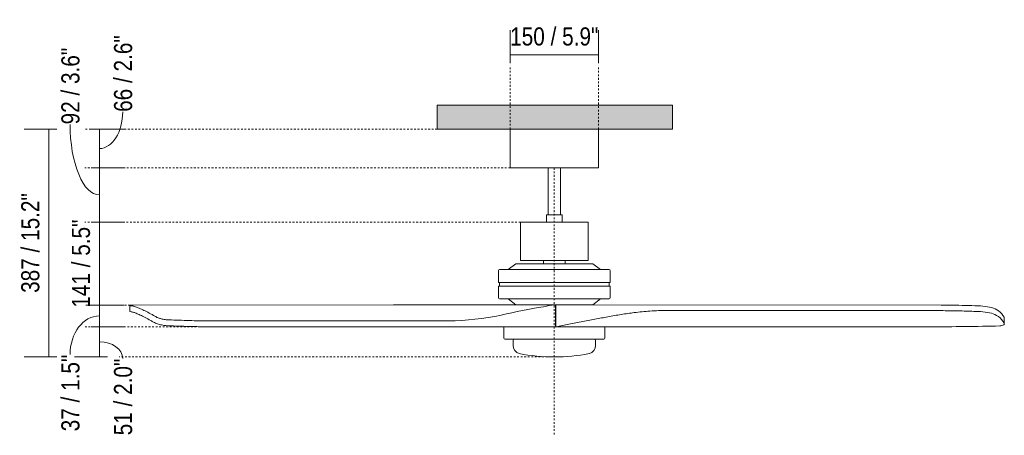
# Model space of a CAD drawing. Header units: millimetres. Extents: x 5686 to 11466, y -2971 to 7544.
# Tile 6 of 7: x 5686 to 7358, y 1479 to 2186. Entities that reach past the tile are written whole.
import ezdxf

# ---------------------------------------------------------------- set-up
doc = ezdxf.new("R2010")
doc.units = ezdxf.units.MM
doc.linetypes.add('Dash', pattern=[6, 3, -3])
for name, color, linetype, lineweight in [('Cotas', 7, 'Continuous', 9), ('Cotas-14', 7, 'Continuous', 9), ('Lighthing Fixture Detail Wide Black', 7, 'Continuous', 20), ('Techos', 7, 'Continuous', 9)]:
    doc.layers.add(name, color=color, linetype=linetype, lineweight=lineweight)
doc.layers.add('Lighthing Fixture Dim Grey Dash', color=7, linetype='Dash', lineweight=9, true_color=0xd2d2d2)
doc.styles.add('Arial Narrow', font='ARIALN.TTF', dxfattribs={"height": 30.8})
doc.dimstyles.new('FARO_-_2_2mm_Arial_Narrow_mm_Inch_Left', dxfattribs={"dimscale": 304.8, "dimtxt": 31.521674, "dimasz": 0, "dimexe": 0.137795, "dimexo": 0.0625, "dimgap": 0.022966, "dimtad": 1, "dimdec": 0, "dimzin": 0, "dimdsep": 46, "dimtxsty": 'Arial Narrow', "dimblk1": 'NONE', "dimblk2": 'NONE', "dimsah": 1, "dimcen": 0.09, "dimadec": 0, "dimazin": 0, "dimtfac": 1, "dimtdec": 4, "dimtix": 1, "dimtmove": 0, "dimatfit": 3, "dimfxl": 0.045932, "dimfxlon": 1, "dimtvp": 1, "dimtolj": 1, "dimtzin": 0, "dimarcsym": 2})
doc.dimstyles.new('FARO_-_2_2mm_Arial_Narrow_mm_Inch_Left_1', dxfattribs={"dimscale": 304.8, "dimtxt": 31.521674, "dimasz": 0, "dimexe": 0.137795, "dimexo": 0.0625, "dimgap": 0.022966, "dimtad": 1, "dimdec": 0, "dimzin": 0, "dimdsep": 46, "dimtxsty": 'Arial Narrow', "dimblk1": 'NONE', "dimblk2": 'NONE', "dimsah": 1, "dimcen": 0.09, "dimadec": 0, "dimazin": 0, "dimtfac": 1, "dimtdec": 4, "dimtix": 1, "dimtmove": 1, "dimatfit": 3, "dimfxl": 0.045932, "dimfxlon": 1, "dimtvp": 1, "dimtolj": 1, "dimtzin": 0, "dimarcsym": 2})

# ---------------------------------------------------------------- blocks, each defined once
blk = doc.blocks.new('DIMBLOCK1-Alzado_PDF')
at = {"layer": 'Cotas-14', "color": 251, "true_color": 0x5b5b5b}
for p, q in [((6519, 2126.1), (6519, 2168.1)), ((6669.2, 2126.1), (6669.2, 2168.1)), ((6519, 2126.1), (6669.2, 2126.1)), ((6519, 2126.1), (6519, 2112.1)), ((6669.2, 2126.1), (6669.2, 2112.1))]:
    blk.add_line(p, q, dxfattribs=at)
at = {"layer": 'Cotas-14', "color": 0, "insert": (6519.1, 2172.9), "char_height": 30.8, "width": 180.124, "attachment_point": 1, "line_spacing_factor": 0.974696, "style": 'Arial Narrow'}
blk.add_mtext('150 / 5.9"', dxfattribs=at)
blk = doc.blocks.new('_None')
blk = doc.blocks.new('DIMBLOCK2-Alzado_PDF')
at = {"layer": 'Cotas-14', "color": 251, "true_color": 0x5b5b5b}
for p, q in [((5821.5, 2000), (5807.5, 2000)), ((5821.5, 2000), (5821.5, 1934)), ((5821.5, 2000), (5863.5, 2000)), ((5821.5, 1934), (5807.5, 1934)), ((5821.5, 1934), (5863.5, 1934))]:
    blk.add_line(p, q, dxfattribs=at)
blk.add_ellipse((5821.5, 2029.3), major_axis=(0, 62.3), ratio=0.6353, start_param=3.141593, end_param=4.712389, dxfattribs=at)
at = {"layer": 'Cotas-14', "color": 0, "insert": (5846.3, 2029.3), "char_height": 30.8, "width": 156.708, "attachment_point": 1, "rotation": 90, "line_spacing_factor": 0.974696, "style": 'Arial Narrow'}
blk.add_mtext('66 / 2.6"', dxfattribs=at)
blk = doc.blocks.new('DIMBLOCK3-Alzado_PDF')
at = {"layer": 'Cotas-14', "color": 251, "true_color": 0x5b5b5b}
for p, q in [((5821.5, 1934), (5807.5, 1934)), ((5821.5, 1934), (5821.5, 1841.9)), ((5821.5, 1934), (5863.5, 1934)), ((5821.5, 1841.9), (5807.5, 1841.9)), ((5821.5, 1841.9), (5863.5, 1841.9))]:
    blk.add_line(p, q, dxfattribs=at)
blk.add_ellipse((5821.5, 2008), major_axis=(0, 120), ratio=0.414826, start_param=1.570796, end_param=3.141593, dxfattribs=at)
at = {"layer": 'Cotas-14', "color": 0, "insert": (5756.9, 2008), "char_height": 30.8, "width": 156.708, "attachment_point": 1, "rotation": 90, "line_spacing_factor": 0.974696, "style": 'Arial Narrow'}
blk.add_mtext('92 / 3.6"', dxfattribs=at)
blk = doc.blocks.new('DIMBLOCK4-Alzado_PDF')
at = {"layer": 'Cotas-14', "color": 251, "true_color": 0x5b5b5b}
for p, q in [((5821.5, 1841.9), (5807.5, 1841.9)), ((5821.5, 1841.9), (5821.5, 1701)), ((5821.5, 1841.9), (5863.5, 1841.9)), ((5821.5, 1701), (5807.5, 1701)), ((5821.5, 1701), (5863.5, 1701))]:
    blk.add_line(p, q, dxfattribs=at)
at = {"layer": 'Cotas-14', "color": 0, "insert": (5774.7, 1696.4), "char_height": 30.8, "width": 180.124, "attachment_point": 1, "rotation": 90, "line_spacing_factor": 0.974696, "style": 'Arial Narrow'}
blk.add_mtext('141 / 5.5"', dxfattribs=at)
blk = doc.blocks.new('DIMBLOCK5-Alzado_PDF')
at = {"layer": 'Cotas-14', "color": 251, "true_color": 0x5b5b5b}
for p, q in [((5821.5, 1701), (5807.5, 1701)), ((5821.5, 1701), (5821.5, 1664)), ((5821.5, 1701), (5863.5, 1701)), ((5821.5, 1664), (5807.5, 1664)), ((5821.5, 1664), (5863.5, 1664))]:
    blk.add_line(p, q, dxfattribs=at)
blk.add_ellipse((5821.5, 1616.8), major_axis=(0, 65.7), ratio=0.758374, start_param=0, end_param=1.570796, dxfattribs=at)
at = {"layer": 'Cotas-14', "color": 0, "insert": (5756.9, 1486.3), "char_height": 30.8, "width": 156.708, "attachment_point": 1, "rotation": 90, "line_spacing_factor": 0.974696, "style": 'Arial Narrow'}
blk.add_mtext('37 / 1.5"', dxfattribs=at)
blk = doc.blocks.new('DIMBLOCK6-Alzado_PDF')
at = {"layer": 'Cotas-14', "color": 251, "true_color": 0x5b5b5b}
for p, q in [((5821.5, 1664), (5807.5, 1664)), ((5821.5, 1664), (5821.5, 1612.8)), ((5821.5, 1664), (5863.5, 1664)), ((5821.5, 1612.8), (5779.5, 1612.8)), ((5821.5, 1612.8), (5835.5, 1612.8))]:
    blk.add_line(p, q, dxfattribs=at)
blk.add_ellipse((5821.5, 1610.1), major_axis=(39.6, 0), ratio=0.71604, start_param=0, end_param=1.570796, dxfattribs=at)
at = {"layer": 'Cotas-14', "color": 0, "insert": (5846.3, 1479.5), "char_height": 30.8, "width": 156.708, "attachment_point": 1, "rotation": 90, "line_spacing_factor": 0.974696, "style": 'Arial Narrow'}
blk.add_mtext('51 / 2.0"', dxfattribs=at)
blk = doc.blocks.new('DIMBLOCK7-Alzado_PDF')
at = {"layer": 'Cotas-14', "color": 251, "true_color": 0x5b5b5b}
for p, q in [((5735.5, 2000), (5693.5, 2000)), ((5735.5, 2000), (5735.5, 1612.8)), ((5735.5, 2000), (5749.5, 2000)), ((5735.5, 1612.8), (5693.5, 1612.8)), ((5735.5, 1612.8), (5749.5, 1612.8))]:
    blk.add_line(p, q, dxfattribs=at)
at = {"layer": 'Cotas-14', "color": 0, "insert": (5688.7, 1721.6), "char_height": 30.8, "width": 203.54, "attachment_point": 1, "rotation": 90, "line_spacing_factor": 0.974696, "style": 'Arial Narrow'}
blk.add_mtext('387 / 15.2"', dxfattribs=at)

msp = doc.modelspace()

# ---------------------------------------------------------------- hatches: boundary and pattern name
at = {"layer": 'Techos', "true_color": 0xe8e8e8}
msp.add_hatch(color=254, dxfattribs=at).paths.add_polyline_path([(6669.1, 2000), (6795, 2000), (6795, 2040.5), (6395, 2040.5), (6395, 2000), (6591.7, 2000)])

# ---------------------------------------------------------------- linework, layer by layer
at = {"layer": 'Lighthing Fixture Detail Wide Black'}
for p, q in [((6669.1, 2000), (6519.1, 2000)), ((6519.1, 2000), (6519.1, 1934)), ((6669.1, 1934), (6669.1, 2000)), ((6519.1, 1934), (6669.1, 1934)), ((6583.6, 1934), (6583.6, 1854.3)), ((6604.6, 1854.3), (6604.6, 1934)), ((6580.9, 1841.9), (6536.6, 1841.9)), ((6536.6, 1841.9), (6536.6, 1776.9)), ((6607.3, 1854.3), (6580.9, 1854.3)), ((6580.9, 1854.3), (6580.9, 1841.9)), ((6580.9, 1841.9), (6607.3, 1841.9)), ((6607.3, 1841.9), (6607.3, 1854.3)), ((6651.6, 1841.9), (6607.3, 1841.9)), ((6651.6, 1776.9), (6651.6, 1841.9)), ((6536.6, 1776.9), (6575.5, 1776.9)), ((6612.7, 1776.9), (6575.5, 1776.9)), ((6575.5, 1776.9), (6575.5, 1771)), ((6612.7, 1776.9), (6651.6, 1776.9)), ((6612.7, 1771), (6612.7, 1776.9)), ((6499.1, 1759.4), (6499.1, 1739.3)), ((6687.2, 1761.3), (6501, 1761.3)), ((6528.8, 1771), (6515.6, 1761.3)), ((6575.5, 1771), (6528.8, 1771)), ((6575.5, 1771), (6612.7, 1771)), ((6659.5, 1771), (6612.7, 1771)), ((6672.6, 1761.3), (6659.5, 1771)), ((6689.1, 1739.3), (6689.1, 1759.4)), ((6499.1, 1739.3), (6689.1, 1739.3)), ((6501.1, 1739.3), (6501.1, 1733.3)), ((6687.1, 1733.3), (6687.1, 1739.3)), ((6689.1, 1733.3), (6499.1, 1733.3)), ((6499.1, 1733.3), (6499.1, 1713.2)), ((6689.1, 1713.2), (6689.1, 1733.3)), ((6501, 1711.3), (6687.2, 1711.3)), ((6515.6, 1711.3), (6528.8, 1701.5)), ((6659.5, 1701.5), (6672.6, 1711.3)), ((5873, 1700.3), (5873, 1689.9)), ((5873, 1689.9), (5875.6, 1689.5)), ((6320.8, 1701.5), (5879.6, 1701)), ((6528.8, 1701.5), (6320.8, 1701.5)), ((6528.8, 1701.5), (6659.5, 1701.5)), ((6596, 1664), (6596, 1701.5)), ((7250.9, 1701), (6596.8, 1701.3)), ((6596.8, 1701.3), (6596.8, 1664)), ((6817.2, 1691.8), (6785.3, 1691.8)), ((7162.7, 1691.8), (6817.1, 1691.8)), ((7208.5, 1691.8), (7162.7, 1691.8)), ((7317.8, 1689.8), (7309.4, 1690.1)), ((6414.1, 1674), (6004.2, 1674)), ((7357.3, 1681.4), (7356.1, 1683.2)), ((7358.3, 1669.2), (7358.3, 1679.6)), ((6004.1, 1664), (6508.1, 1664)), ((6680.1, 1664), (6508.1, 1664)), ((6508.1, 1664), (6508.1, 1644.8)), ((6596.8, 1664), (6597, 1664)), ((6615.9, 1668.1), (6597, 1664)), ((6597, 1664), (6682.8, 1664)), ((6680.1, 1644.8), (6680.1, 1664)), ((6682.8, 1664), (7231.9, 1664)), ((7358.3, 1669.2), (7357.8, 1670.3)), ((6510.2, 1642.7), (6526.1, 1642.7)), ((6524.1, 1640.7), (6524.1, 1632.5)), ((6662.1, 1642.7), (6526.1, 1642.7)), ((6662.1, 1642.7), (6678, 1642.7)), ((6664.1, 1632.5), (6664.1, 1640.7))]:
    msp.add_line(p, q, dxfattribs=at)
for centre, radius, start, end in [((6501, 1759.4), 1.9, 90, 180), ((6687.2, 1759.4), 1.9, 360, 90), ((6501, 1713.2), 1.9, 180, 270), ((6687.2, 1713.2), 1.9, 270, 0), ((6746.1, 637.2), 1074.4, 99.1107, 103.0219), ((6641.6, 1397.9), 307.2, 98.7273, 102.3287), ((6408, 2142.8), 468.9, 270.7517, 281.8282), ((7231.9, 6487), 4823, 270, 271.4128), ((7350.5, 1680), 14.5, 271.4128, 298.5872), ((7356.6, 1668.8), 1.77, 298.5872, 13.637), ((6510.2, 1644.8), 2.1, 180, 270), ((6526.1, 1640.7), 2, 90, 180), ((6662.1, 1640.7), 2, 360, 90), ((6678, 1644.8), 2.1, 270, 0), ((6538.7, 1632.5), 14.6, 180, 253.6217), ((6649.5, 1632.5), 14.6, 286.3783, 360), ((6592.9, 1917.6), 304.8, 258.9787, 270.2314), ((6595.3, 1917.6), 304.8, 269.7686, 281.0213)]:
    msp.add_arc(centre, radius, start, end, dxfattribs=at)
for points, knots in [([(5876.9, 1699.4), (5876.6, 1699.5), (5876, 1699.5), (5875.2, 1699.7), (5874.5, 1699.8), (5874, 1699.9), (5873.5, 1700), (5873.1, 1700.1), (5873, 1700.2), (5873, 1700.3)], [0, 0, 0, 0, 0.125, 0.25, 0.375, 0.5, 0.625, 0.75, 1, 1, 1, 1]), ([(5875.6, 1689.5), (5875.9, 1689.5), (5876.7, 1689.3), (5878.5, 1688.8), (5880.9, 1688.1), (5884.8, 1686.6), (5893, 1683), (5901.9, 1678.3), (5908.6, 1674.5)], [0, 0, 0, 0, 0.1, 0.2, 0.3, 0.4, 0.6, 1, 1, 1, 1]), ([(7309.4, 1690.1), (7305.3, 1690.3), (7296.9, 1690.6), (7279.1, 1691), (7259.4, 1691.4), (7239.3, 1691.6), (7228.9, 1691.7), (7223.7, 1691.7)], [0, 0, 0, 0, 0.166667, 0.333333, 0.666667, 0.833333, 1, 1, 1, 1]), ([(7356.1, 1683.2), (7353.6, 1687.1), (7344.7, 1695.3), (7329.1, 1698.9), (7317.8, 1699.4)], [0, 0, 0, 0, 0.4, 1, 1, 1, 1]), ([(7355.8, 1673.6), (7353.3, 1677.5), (7347, 1683.2), (7333.5, 1688.2), (7323.4, 1689.5), (7317.8, 1689.8)], [0, 0, 0, 0, 0.4, 0.7, 1, 1, 1, 1]), ([(5935, 1676), (5933.9, 1676.1), (5931.6, 1676.3), (5927.3, 1677.2), (5922.6, 1678.5), (5919.6, 1679.8), (5918.3, 1680.5)], [0, 0, 0, 0, 0.2, 0.4, 0.7, 1, 1, 1, 1]), ([(6685.1, 1681), (6681.5, 1680.3), (6674.2, 1679), (6659.3, 1676.1), (6643.4, 1673.2), (6627.7, 1670.3), (6619.9, 1668.8), (6615.9, 1668.1)], [0, 0, 0, 0, 0.166667, 0.333333, 0.666667, 0.833333, 1, 1, 1, 1])]:
    msp.add_open_spline(points, degree=3, knots=knots, dxfattribs=at)
for points in [[(5879.6, 1701), (5879.1, 1701), (5878, 1701), (5876.7, 1700.9), (5875.5, 1700.8), (5874.6, 1700.7), (5873.8, 1700.6), (5873.3, 1700.5), (5873.1, 1700.4), (5873.1, 1700.4)], [(5913.5, 1683.2), (5910.1, 1685.2), (5903.6, 1688.7), (5894.9, 1693.1), (5887.3, 1696.4), (5881.2, 1698.6), (5878.2, 1699.3), (5876.9, 1699.4)], [(6756.5, 1690.7), (6752.1, 1690.4), (6743.3, 1689.7), (6734.4, 1688.7), (6729.9, 1688.1)], [(6785.3, 1691.8), (6780.6, 1691.8), (6771, 1691.6), (6761.4, 1691.1), (6756.5, 1690.7)], [(7223.7, 1691.7), (7221.9, 1691.7), (7218.4, 1691.7), (7213.2, 1691.8), (7210, 1691.8), (7208.5, 1691.8)], [(7317.8, 1699.4), (7311.5, 1699.7), (7298.3, 1700.1), (7275.5, 1700.7), (7259.4, 1700.9), (7250.9, 1701)], [(5908.6, 1674.5), (5909.4, 1674.1), (5911, 1673.1), (5912.7, 1672.2), (5913.5, 1671.8)], [(5918.3, 1680.5), (5917.5, 1681), (5915.9, 1681.9), (5914.3, 1682.8), (5913.5, 1683.2)], [(6004.2, 1674), (5992.8, 1674.1), (5969.8, 1674.6), (5946.7, 1675.5), (5935, 1676)], [(6729.9, 1688.1), (6722.5, 1687.1), (6707.7, 1685), (6692.7, 1682.4), (6685.1, 1681)], [(7357.8, 1670.3), (7357.5, 1670.8), (7356.9, 1671.9), (7356.2, 1673), (7355.8, 1673.6)], [(7358.3, 1679.6), (7358.1, 1679.9), (7357.8, 1680.5), (7357.5, 1681.1), (7357.3, 1681.4)], [(5913.5, 1671.8), (5915.5, 1670.7), (5919.9, 1668.8), (5927.2, 1666.9), (5932, 1666.2), (5934.4, 1666)], [(5934.4, 1666), (5946.1, 1665.5), (5969.5, 1664.6), (5992.6, 1664.1), (6004.1, 1664)]]:
    msp.add_open_spline(points, degree=3, dxfattribs=at)
at = {"layer": 'Lighthing Fixture Dim Grey Dash'}
for p, q in [((6519, 2000), (6519, 2108.2)), ((6669.2, 2000), (6669.2, 2108.2)), ((6395, 2000), (5796.5, 2000)), ((6519.1, 1934), (5796.5, 1934)), ((6594.1, 1934), (6594.1, 1480)), ((6536.6, 1841.9), (5796.5, 1841.9)), ((5879.6, 1701), (5796.5, 1701)), ((6004.1, 1664), (5796.5, 1664)), ((6594.1, 1612.8), (5855.1, 1612.8))]:
    msp.add_line(p, q, dxfattribs=at)
at = {"layer": 'Techos'}
for p, q in [((6395, 2040.5), (6795, 2040.5)), ((6395, 2000), (6395, 2040.5)), ((6795, 2040.5), (6795, 2000)), ((6519.1, 2000), (6395, 2000)), ((6795, 2000), (6669.1, 2000))]:
    msp.add_line(p, q, dxfattribs=at)

# ---------------------------------------------------------------- dimensions: what is measured, and where the dimension line sits
at = {"layer": 'Cotas', "color": 251, "true_color": 0x5b5b5b}
for base, p1, p2, override, picture, middle in [((5821.5, 1934), (5807.5, 2000), (5807.5, 1934), {"dimpost": '<>', "dimfxl": 66}, 'DIMBLOCK2-Alzado_PDF', (5866.8, 2107.7)), ((5821.5, 1841.9), (5807.5, 1934), (5807.5, 1841.9), {"dimpost": '<>', "dimfxl": 92.1}, 'DIMBLOCK3-Alzado_PDF', (5777.4, 2086.3)), ((5821.5, 1664), (5807.5, 1701), (5807.5, 1664), {"dimpost": '<>', "dimfxl": 37.028014}, 'DIMBLOCK5-Alzado_PDF', (5777.4, 1564.6)), ((5821.5, 1612.8), (5807.5, 1664), (5835.5, 1612.8), {"dimpost": '<>', "dimfxl": 58.305603}, 'DIMBLOCK6-Alzado_PDF', (5866.8, 1557.8))]:
    dim = msp.add_linear_dim(base=base, p1=p1, p2=p2, angle=90, dimstyle='FARO_-_2_2mm_Arial_Narrow_mm_Inch_Left_1', override=override, dxfattribs=at)
    dim.commit()
    dim.dimension.update_dxf_attribs({"geometry": picture, "text_midpoint": middle, "dimtype": 160, "text_rotation": 90})
dim = msp.add_linear_dim(base=(6669.2, 2126.1), p1=(6519, 2112.1), p2=(6669.2, 2112.1), dimstyle='FARO_-_2_2mm_Arial_Narrow_mm_Inch_Left', override={"dimpost": '<>', "dimfxl": 150.200005}, dxfattribs=at)
dim.commit()
dim.dimension.update_dxf_attribs({"geometry": 'DIMBLOCK1-Alzado_PDF', "text_midpoint": (6594.1, 2153)})
for base, p1, p2, override, picture, middle in [((5735.5, 1612.8), (5749.5, 2000), (5749.5, 1612.8), {"dimpost": '<>', "dimfxl": 387.152915}, 'DIMBLOCK7-Alzado_PDF', (5708.6, 1806.4)), ((5821.5, 1701), (5807.5, 1841.9), (5807.5, 1701), {"dimpost": '<>', "dimfxl": 140.882517}, 'DIMBLOCK4-Alzado_PDF', (5794.5, 1771.5))]:
    dim = msp.add_linear_dim(base=base, p1=p1, p2=p2, angle=90, dimstyle='FARO_-_2_2mm_Arial_Narrow_mm_Inch_Left', override=override, dxfattribs=at)
    dim.commit()
    dim.dimension.update_dxf_attribs({"geometry": picture, "text_midpoint": middle})

doc.saveas('drawing.dxf')
